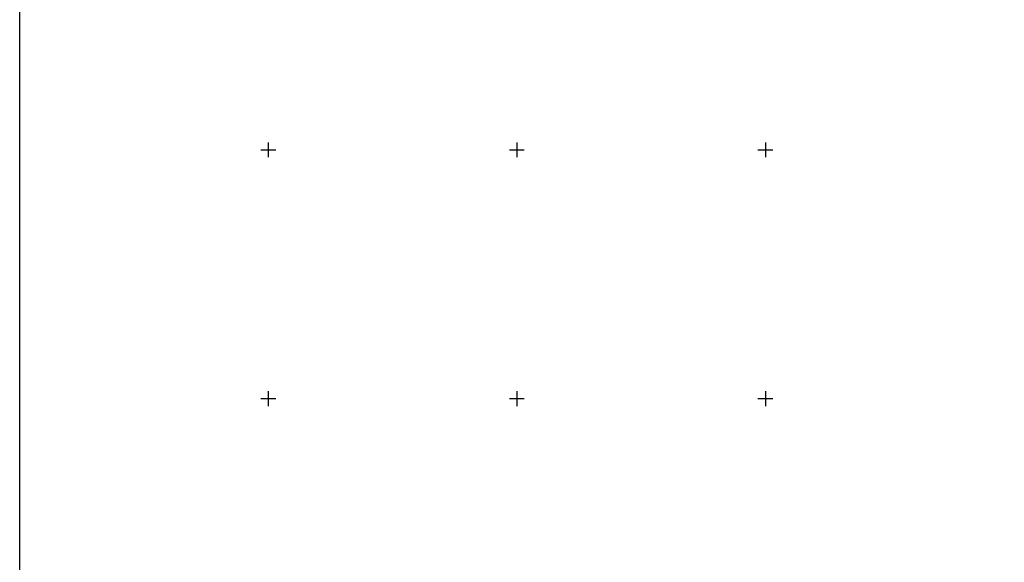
# Model space of a CAD drawing. Header units: metres. Extents: x 707528 to 709248, y 4308395 to 4311045.
# Tile 9 of 104: x 707528 to 707727, y 4308612 to 4308721. Entities that reach past the tile are written whole.
import ezdxf

# ---------------------------------------------------------------- set-up
doc = ezdxf.new("R2010")
doc.units = ezdxf.units.M
doc.header["$LTSCALE"] = 0.5
doc.layers.add('(001) Сетка', color=92, linetype='Continuous')
doc.layers.add('(002) Рамка', color=7, linetype='Continuous')

# ---------------------------------------------------------------- blocks, each defined once
blk = doc.blocks.new('Setka')
at = {"layer": '(001) Сетка'}
for p, q in [((-1.5, 0), (1.5, 0)), ((0, 1.5), (0, -1.5))]:
    blk.add_line(p, q, dxfattribs=at)

msp = doc.modelspace()

# ---------------------------------------------------------------- linework, layer by layer
at = {"layer": '(002) Рамка', "color": 0}
msp.add_lwpolyline([(707528.46, 4311045.23), (708928.46, 4311045.23), (708928.46, 4308395.23), (707528.46, 4308395.23)], close=True, dxfattribs=at)

# ---------------------------------------------------------------- block references
at = {"layer": '(001) Сетка'}
for p in [(707578.46, 4308695.23), (707628.46, 4308695.23), (707678.46, 4308695.23), (707578.46, 4308645.23), (707628.46, 4308645.23), (707678.46, 4308645.23)]:
    msp.add_blockref('Setka', p, dxfattribs=at)

doc.saveas('drawing.dxf')
